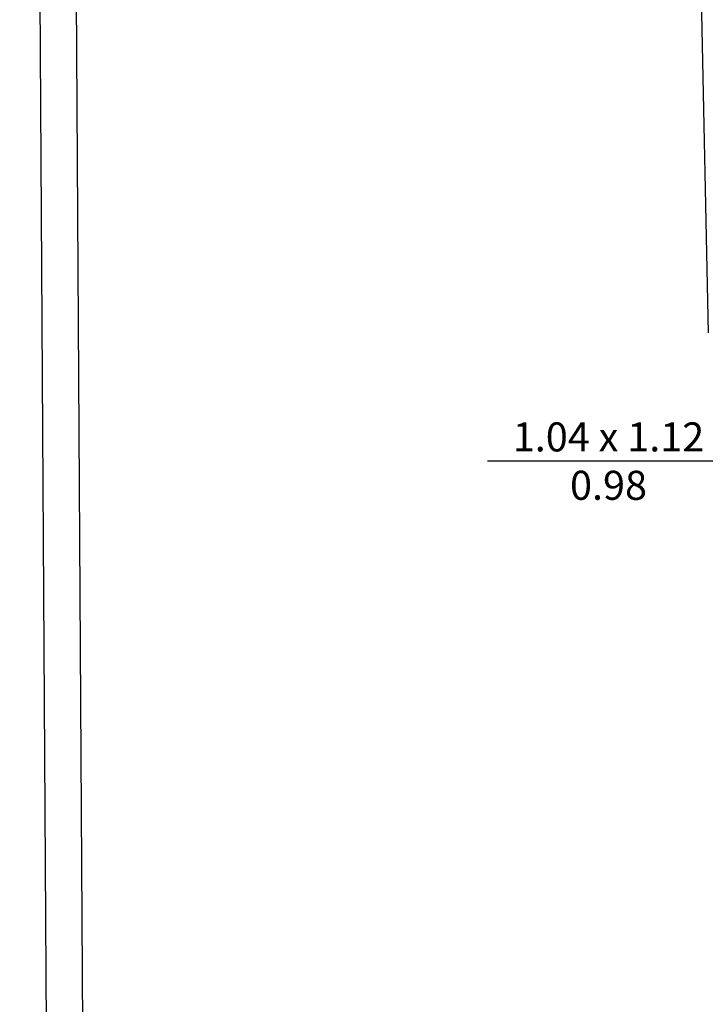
# Model space of a CAD drawing. Header units: inches. Extents: x 340 to 434, y 14 to 254.
# Tile 45 of 182: x 365.98 to 368.82, y 155.61 to 159.68. Entities that reach past the tile are written whole.
import ezdxf

# ---------------------------------------------------------------- set-up
doc = ezdxf.new("R2010")
doc.units = ezdxf.units.IN
doc.header["$MEASUREMENT"] = 0
for name, color, linetype in [('TJ-PAREDE', 5, 'Continuous'), ('TJ-PAREDEMURO', 3, 'Continuous'), ('TJ-TEXTOESQUADRIA', 200, 'Continuous')]:
    doc.layers.add(name, color=color, linetype=linetype)
doc.styles.get("Standard").update_dxf_attribs({"font": 'arial.ttf'})

msp = doc.modelspace()

# ---------------------------------------------------------------- linework, layer by layer
at = {"layer": 'TJ-PAREDE'}
msp.add_line((368.8284, 158.3836), (368.7916, 160.1994), dxfattribs=at)
at = {"layer": 'TJ-PAREDEMURO'}
for p, q in [((366.1278, 150.0197), (365.9828, 173.5291)), ((366.2778, 150.0206), (366.1607, 169.0109))]:
    msp.add_line(p, q, dxfattribs=at)
at = {"layer": 'TJ-TEXTOESQUADRIA', "color": 1}
msp.add_line((367.9156, 157.8541), (369.0998, 157.8541), dxfattribs=at)

# ---------------------------------------------------------------- texts
at = {"layer": 'TJ-TEXTOESQUADRIA', "color": 1, "insert": (367.863, 158.013), "char_height": 0.12, "attachment_point": 1}
msp.add_mtext_dynamic_manual_height_columns('\\pxqc;1.04 x 1.12\\P0.98', width=1.10575, gutter_width=12.5, heights=[0], dxfattribs=at)

doc.saveas('drawing.dxf')
